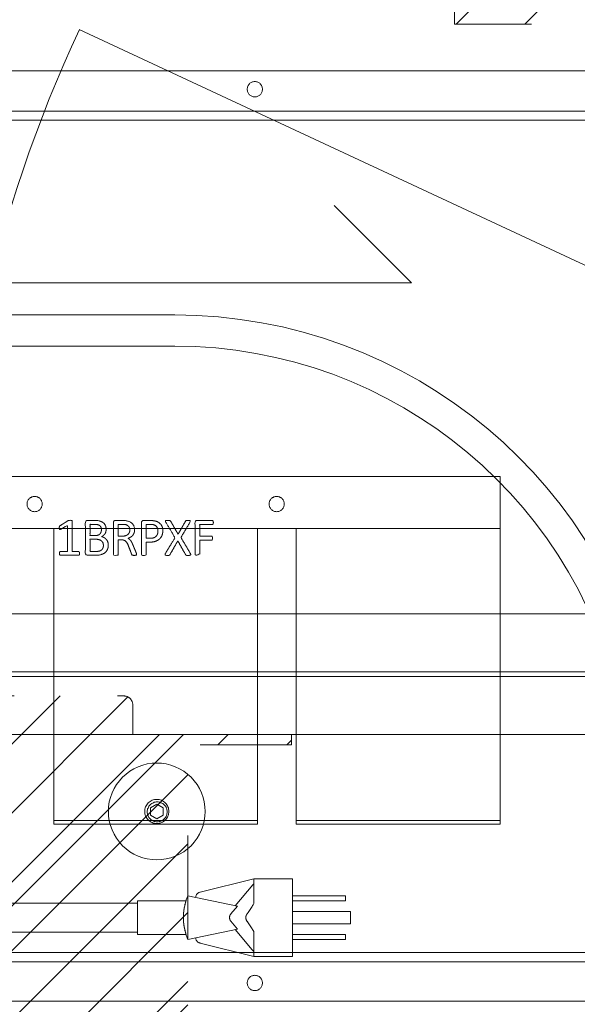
# Model space of a CAD drawing. Header units: inches. Extents: x -416 to -272, y -73 to 47.
# Tile 185 of 206: x -306.79 to -299.6, y -6.52 to 6.19. Entities that reach past the tile are written whole.
import ezdxf

# ---------------------------------------------------------------- set-up
doc = ezdxf.new("R2010")
doc.units = ezdxf.units.IN
doc.header["$LTSCALE"] = 32
doc.header["$MEASUREMENT"] = 0
doc.linetypes.add('Dash Style-1', pattern=[0.083328, 0.041656, -0.041672])
for name, color, linetype, lineweight in [('DashLine', 7, 'Continuous', 13), ('DashLineFill', 7, 'Dash Style-1', 13), ('Drawing', 7, 'Continuous', 18), ('Metal-Black', 7, 'Continuous', 18), ('None', 7, 'Continuous', 18), ('SolidLine', 7, 'Continuous', 15)]:
    doc.layers.add(name, color=color, linetype=linetype, lineweight=lineweight)
doc.layers.add('Metal_Black', color=7, linetype='Continuous', lineweight=18, true_color=0x4c4c4c)
pattern_1 = [(45, (0, 0), (-1.61302, 1.93572), []), (45, (-1.0608, 1.0608), (-0.472346, 0.416761), [])]

# ---------------------------------------------------------------- blocks, each defined once
blk = doc.blocks.new('Group-103')
at = {"layer": 'SolidLine'}
for q in [(42.004, -16.28), (31.004, -17.28)]:
    blk.add_line((30.004, -16.28), q, dxfattribs=at)
blk = doc.blocks.new('Group-104')
at = {"layer": 'SolidLine'}
blk.add_blockref('Group-103', (0, 0), dxfattribs=at)
blk = doc.blocks.new('1BP8DW-Leveler (2D)')
at = {"layer": 'DashLine', "flags": 128}
for points in [[(0.625, 0), (0.622, -0.061), (0.613, -0.122), (0.598, -0.181), (0.577, -0.239), (0.551, -0.295), (0.52, -0.347), (0.483, -0.396), (0.442, -0.442), (0.396, -0.483), (0.347, -0.52), (0.295, -0.551), (0.239, -0.577), (0.181, -0.598), (0.122, -0.613), (0.061, -0.622), (0, -0.625), (-0.061, -0.622), (-0.122, -0.613), (-0.181, -0.598), (-0.239, -0.577), (-0.295, -0.551), (-0.347, -0.52), (-0.396, -0.483), (-0.442, -0.442), (-0.483, -0.396), (-0.52, -0.347), (-0.551, -0.295), (-0.577, -0.239), (-0.598, -0.181), (-0.613, -0.122), (-0.622, -0.061), (-0.625, 0), (-0.622, 0.061), (-0.613, 0.122), (-0.598, 0.181), (-0.577, 0.239), (-0.551, 0.295), (-0.52, 0.347), (-0.483, 0.396), (-0.442, 0.442), (-0.396, 0.483), (-0.347, 0.52), (-0.295, 0.551), (-0.239, 0.577), (-0.181, 0.598), (-0.122, 0.613), (-0.061, 0.622), (0, 0.625), (0.061, 0.622), (0.122, 0.613), (0.181, 0.598), (0.239, 0.577), (0.295, 0.551), (0.347, 0.52), (0.396, 0.483), (0.442, 0.442), (0.483, 0.396), (0.52, 0.347), (0.551, 0.295), (0.577, 0.239), (0.598, 0.181), (0.613, 0.122), (0.622, 0.061)], [(0, 0.156), (0.015, 0.155), (0.03, 0.153), (0.045, 0.15), (0.06, 0.144), (0.074, 0.138), (0.087, 0.13), (0.099, 0.121), (0.11, 0.11), (0.121, 0.099), (0.13, 0.087), (0.138, 0.074), (0.144, 0.06), (0.15, 0.045), (0.153, 0.03), (0.155, 0.015), (0.156, 0), (0.155, -0.015), (0.153, -0.03), (0.15, -0.045), (0.144, -0.06), (0.138, -0.074), (0.13, -0.087), (0.121, -0.099), (0.11, -0.11), (0.099, -0.121), (0.087, -0.13), (0.074, -0.138), (0.06, -0.144), (0.045, -0.15), (0.03, -0.153), (0.015, -0.155), (0, -0.156), (-0.015, -0.155), (-0.03, -0.153), (-0.045, -0.15), (-0.06, -0.144), (-0.074, -0.138), (-0.087, -0.13), (-0.099, -0.121), (-0.11, -0.11), (-0.121, -0.099), (-0.13, -0.087), (-0.138, -0.074), (-0.144, -0.06), (-0.15, -0.045), (-0.153, -0.03), (-0.155, -0.015), (-0.156, 0), (-0.155, 0.015), (-0.153, 0.03), (-0.15, 0.045), (-0.144, 0.06), (-0.138, 0.074), (-0.13, 0.087), (-0.121, 0.099), (-0.11, 0.11), (-0.099, 0.121), (-0.087, 0.13), (-0.074, 0.138), (-0.06, 0.144), (-0.045, 0.15), (-0.03, 0.153), (-0.015, 0.155)], [(0, 0.094), (-0.081, 0.047), (-0.081, -0.047), (0, -0.094), (0.081, -0.047), (0.081, 0.047)]]:
    blk.add_lwpolyline(points, close=True, dxfattribs=at)
blk = doc.blocks.new('1BRPX9-Util_Bkt_Lg-N (2D)')
at = {"layer": 'DashLineFill', "linetype": 'Continuous', "lineweight": 13}
h = blk.add_hatch(dxfattribs=at)
h.set_pattern_fill('Steel', color=253, style=0, pattern_type=2)
h.set_pattern_definition(pattern_1)
edge = h.paths.add_edge_path()
edge.add_line((-4.469, 7.539), (-2.421, 7.539))
edge.add_line((-2.421, 7.539), (-2.421, 7.917))
edge.add_arc((-2.303, 7.917), 0.118, 90, 180, ccw=False)
edge.add_line((-2.303, 8.035), (2.303, 8.035))
edge.add_arc((2.303, 7.917), 0.118, 0, 90, ccw=False)
edge.add_line((2.421, 7.917), (2.421, 7.539))
edge.add_line((2.421, 7.539), (4.469, 7.539))
edge.add_line((4.469, 7.539), (4.469, 7.406))
edge.add_line((4.469, 7.406), (3.13, 7.406))
edge.add_line((3.13, 7.406), (3.13, -2.012))
edge.add_line((3.13, -2.012), (4.469, -2.012))
edge.add_line((4.469, -2.012), (4.469, -2.146))
edge.add_line((4.469, -2.146), (2.421, -2.146))
edge.add_line((2.421, -2.146), (2.421, -2.524))
edge.add_arc((2.303, -2.524), 0.118, 270, 360, ccw=False)
edge.add_line((2.303, -2.642), (-2.303, -2.642))
edge.add_arc((-2.303, -2.524), 0.118, 180, 270, ccw=False)
edge.add_line((-2.421, -2.524), (-2.421, -2.146))
edge.add_line((-2.421, -2.146), (-4.469, -2.146))
edge.add_line((-4.469, -2.146), (-4.469, -2.012))
edge.add_line((-4.469, -2.012), (-3.13, -2.012))
edge.add_line((-3.13, -2.012), (-3.13, 7.406))
edge.add_line((-3.13, 7.406), (-4.469, 7.406))
edge.add_line((-4.469, 7.406), (-4.469, 7.539))
at = {"layer": 'DashLineFill', "flags": 128}
blk.add_lwpolyline([(-4.469, 7.539), (-2.421, 7.539), (-2.421, 7.917, -0.414214), (-2.303, 8.035), (2.303, 8.035, -0.414214), (2.421, 7.917), (2.421, 7.539), (4.469, 7.539), (4.469, 7.406), (3.13, 7.406), (3.13, -2.012), (4.469, -2.012), (4.469, -2.146), (2.421, -2.146), (2.421, -2.524, -0.414214), (2.303, -2.642), (-2.303, -2.642, -0.414214), (-2.421, -2.524), (-2.421, -2.146), (-4.469, -2.146), (-4.469, -2.012), (-3.13, -2.012), (-3.13, 7.406), (-4.469, 7.406)], format="xyb", close=True, dxfattribs=at)
at = {"layer": 'SolidLine', "flags": 128}
blk.add_lwpolyline([(-2.736, -1.017), (-2.724, -1.018), (-2.711, -1.02), (-2.699, -1.023), (-2.687, -1.027), (-2.676, -1.032), (-2.665, -1.039), (-2.655, -1.046), (-2.645, -1.055), (-2.637, -1.064), (-2.629, -1.074), (-2.623, -1.085), (-2.618, -1.096), (-2.613, -1.108), (-2.61, -1.121), (-2.608, -1.133), (-2.608, -1.146), (-2.608, -1.158), (-2.61, -1.171), (-2.613, -1.183), (-2.618, -1.195), (-2.623, -1.206), (-2.629, -1.217), (-2.637, -1.227), (-2.645, -1.237), (-2.655, -1.245), (-2.665, -1.253), (-2.676, -1.259), (-2.687, -1.264), (-2.699, -1.269), (-2.711, -1.272), (-2.724, -1.274), (-2.736, -1.274), (-2.749, -1.274), (-2.761, -1.272), (-2.774, -1.269), (-2.785, -1.264), (-2.797, -1.259), (-2.808, -1.253), (-2.818, -1.245), (-2.827, -1.237), (-2.836, -1.227), (-2.843, -1.217), (-2.85, -1.206), (-2.855, -1.195), (-2.859, -1.183), (-2.862, -1.171), (-2.864, -1.158), (-2.865, -1.146), (-2.864, -1.133), (-2.862, -1.121), (-2.859, -1.108), (-2.855, -1.096), (-2.85, -1.085), (-2.843, -1.074), (-2.836, -1.064), (-2.827, -1.055), (-2.818, -1.046), (-2.808, -1.039), (-2.797, -1.032), (-2.785, -1.027), (-2.774, -1.023), (-2.761, -1.02), (-2.749, -1.018)], close=True, dxfattribs=at)
at = {"layer": 'Metal-Black', "color": 7}
blk.add_blockref('1BP8DW-Leveler (2D)', (-2.731, -1.151), dxfattribs=at)
blk = doc.blocks.new('Group-105')
at = {"layer": 'DashLine'}
blk.add_line((18.12, -12.008), (34.293, -19.549), dxfattribs=at)
at = {"layer": 'DashLine', "flags": 128}
blk.add_lwpolyline([(18.435, -10.453), (53.612, -10.453), (53.612, -11.201), (18.435, -11.201)], close=True, dxfattribs=at)
at = {"layer": 'DashLine'}
blk.add_arc((18.12, -12.008), 17.844, 335, 0, dxfattribs=at)
at = {"layer": 'SolidLine', "flags": 128}
for points in [[(0.787, -0.768), (71.26, -0.768), (71.26, -11.201), (0.787, -11.201)], [(18.12, -11.26), (35.965, -11.26), (35.965, -12.008), (18.12, -12.008)]]:
    blk.add_lwpolyline(points, close=True, dxfattribs=at)
at = {"layer": 'DashLine', "color": 7}
blk.add_blockref('1BRPX9-Util_Bkt_Lg-N (2D)', (36.024, -8.307), dxfattribs=at)
blk = doc.blocks.new('1BRPT6-LeftBeam (2D)')
at = {"layer": 'DashLineFill', "linetype": 'Continuous', "lineweight": 13}
h = blk.add_hatch(dxfattribs=at)
h.set_pattern_fill('Steel', color=253, style=0, pattern_type=2)
h.set_pattern_definition(pattern_1)
h.paths.add_polyline_path([(-1.85, 0.5), (20.472, 0.5), (20.472, -0.5), (-1.85, -0.5)])
at = {"layer": 'DashLineFill', "flags": 128}
blk.add_lwpolyline([(-1.85, 0.5), (20.472, 0.5), (20.472, -0.5), (-1.85, -0.5)], close=True, dxfattribs=at)
blk = doc.blocks.new('Group-106')
at = {"layer": 'None', "color": 7}
blk.add_blockref('1BRPT6-LeftBeam (2D)', (8.976, -20.118), dxfattribs=at)
blk = doc.blocks.new('Group-75')
at = {"layer": 'SolidLine'}
for p, q in [((-9.206, 0.523), (-9.706, 0.523)), ((-9.706, 0.523), (-9.706, -0.477)), ((-9.206, 0.523), (-9.206, 0.203)), ((-8.515, 0.352), (-9.206, 0.523)), ((-9.206, 0.46), (-9.201, 0.454)), ((-9.194, 0.445), (-9.201, 0.454)), ((-9.187, 0.437), (-9.194, 0.445)), ((-8.968, 0.176), (-9.187, 0.437)), ((-10.393, 0.304), (-10.393, 0.241)), ((-9.706, 0.304), (-10.393, 0.304)), ((-8.357, 0.304), (-8.995, 0.17)), ((-8.509, 0.35), (-8.515, 0.352)), ((-8.503, 0.348), (-8.509, 0.35)), ((-8.497, 0.345), (-8.503, 0.348)), ((-8.492, 0.342), (-8.497, 0.345)), ((-8.486, 0.338), (-8.492, 0.342)), ((-8.481, 0.334), (-8.486, 0.338)), ((-8.477, 0.329), (-8.481, 0.334)), ((-8.472, 0.324), (-8.477, 0.329)), ((-8.469, 0.319), (-8.472, 0.324)), ((-8.465, 0.313), (-8.469, 0.319)), ((-8.462, 0.308), (-8.465, 0.313)), ((-8.46, 0.302), (-8.462, 0.308)), ((-8.458, 0.295), (-8.46, 0.302)), ((-8.457, 0.289), (-8.458, 0.295)), ((-8.456, 0.283), (-8.457, 0.289)), ((-8.336, 0.25), (-8.357, 0.304)), ((-9.706, 0.241), (-10.393, 0.241)), ((-9.206, 0.203), (-9.199, 0.189)), ((-9.199, 0.189), (-9.192, 0.178)), ((-9.192, 0.178), (-9.185, 0.166)), ((-9.178, 0.153), (-9.185, 0.166)), ((-9.17, 0.141), (-9.178, 0.153)), ((-9.17, 0.141), (-9.153, 0.116)), ((-8.995, 0.17), (-8.911, 0.07)), ((-8.333, 0.241), (-8.336, 0.25)), ((-8.32, 0.194), (-8.336, 0.25)), ((-7.706, 0.241), (-8.333, 0.241)), ((-8.333, 0.24), (-8.333, 0.241)), ((-8.333, 0.24), (-8.33, 0.231)), ((-8.328, 0.225), (-8.33, 0.231)), ((-8.327, 0.221), (-8.328, 0.225)), ((-8.326, 0.217), (-8.327, 0.221)), ((-8.324, 0.212), (-8.326, 0.217)), ((-8.324, 0.212), (-8.322, 0.202)), ((-8.322, 0.202), (-8.32, 0.195)), ((-8.32, 0.194), (-8.319, 0.19)), ((-8.319, 0.19), (-8.32, 0.194)), ((-8.308, 0.138), (-8.32, 0.194)), ((-8.316, 0.177), (-8.319, 0.19)), ((-8.316, 0.177), (-8.313, 0.163)), ((-8.31, 0.148), (-8.313, 0.163)), ((-8.31, 0.148), (-8.308, 0.139)), ((-8.306, 0.124), (-8.308, 0.138)), ((-8.301, 0.08), (-8.308, 0.138)), ((-8.308, 0.137), (-8.307, 0.135)), ((-7.706, 0.241), (-7.706, -0.196)), ((-4.526, 0.21), (-7.706, 0.21)), ((-9.706, 0.101), (-10.456, 0.101)), ((-10.456, 0.101), (-10.456, -0.056)), ((-9.153, 0.116), (-9.135, 0.09)), ((-9.12, 0.07), (-9.135, 0.09)), ((-9.118, 0.067), (-9.12, 0.07)), ((-9.118, 0.067), (-9.115, 0.063)), ((-9.113, 0.058), (-9.115, 0.063)), ((-9.113, 0.058), (-9.111, 0.055)), ((-9.11, 0.052), (-9.111, 0.055)), ((-9.108, 0.046), (-9.11, 0.052)), ((-9.107, 0.043), (-9.108, 0.046)), ((-9.108, -0.001), (-9.107, 0.002)), ((-9.106, 0.039), (-9.107, 0.043)), ((-9.107, 0.002), (-9.106, 0.006)), ((-9.105, 0.036), (-9.106, 0.039)), ((-9.106, 0.006), (-9.105, 0.009)), ((-9.105, 0.033), (-9.105, 0.036)), ((-9.104, 0.029), (-9.105, 0.033)), ((-9.105, 0.012), (-9.104, 0.016)), ((-9.105, 0.009), (-9.105, 0.012)), ((-9.104, 0.026), (-9.104, 0.029)), ((-9.104, 0.023), (-9.104, 0.026)), ((-9.104, 0.019), (-9.104, 0.023)), ((-9.104, 0.016), (-9.104, 0.019)), ((-8.909, 0.067), (-8.911, 0.07)), ((-8.909, 0.067), (-8.907, 0.064)), ((-8.907, 0.064), (-8.905, 0.061)), ((-8.905, 0.061), (-8.903, 0.058)), ((-8.902, 0.055), (-8.903, 0.058)), ((-8.902, 0.055), (-8.9, 0.052)), ((-8.9, 0.052), (-8.899, 0.049)), ((-8.897, 0.046), (-8.899, 0.049)), ((-8.896, 0.043), (-8.897, 0.046)), ((-8.896, 0.002), (-8.897, -0.001)), ((-8.896, 0.043), (-8.896, 0.039)), ((-8.896, 0.039), (-8.895, 0.036)), ((-8.895, 0.009), (-8.896, 0.006)), ((-8.896, 0.006), (-8.896, 0.002)), ((-8.894, 0.033), (-8.895, 0.036)), ((-8.894, 0.012), (-8.895, 0.009)), ((-8.894, 0.029), (-8.894, 0.033)), ((-8.894, 0.029), (-8.894, 0.026)), ((-8.894, 0.026), (-8.894, 0.023)), ((-8.894, 0.023), (-8.894, 0.019)), ((-8.894, 0.016), (-8.894, 0.019)), ((-8.894, 0.016), (-8.894, 0.012)), ((-8.306, 0.124), (-8.304, 0.115)), ((-8.303, 0.106), (-8.304, 0.115)), ((-8.302, 0.097), (-8.303, 0.106)), ((-8.301, 0.08), (-8.302, 0.097)), ((-8.301, 0.079), (-8.301, 0.08)), ((-8.301, 0.08), (-8.298, 0.023)), ((-8.3, 0.07), (-8.301, 0.079)), ((-8.301, -0.035), (-8.298, 0.023)), ((-8.299, 0.061), (-8.3, 0.07)), ((-8.299, 0.051), (-8.299, 0.061)), ((-8.299, 0.042), (-8.299, 0.051)), ((-8.298, 0.032), (-8.299, 0.042)), ((-8.299, 0.003), (-8.298, 0.013)), ((-8.299, -0.006), (-8.299, 0.003)), ((-8.298, 0.023), (-8.298, 0.032)), ((-8.298, 0.013), (-8.298, 0.023)), ((-9.706, -0.056), (-10.456, -0.056)), ((-9.185, -0.121), (-9.192, -0.133)), ((-9.185, -0.121), (-9.178, -0.108)), ((-9.17, -0.096), (-9.178, -0.108)), ((-9.17, -0.096), (-9.153, -0.071)), ((-9.153, -0.071), (-9.135, -0.045)), ((-9.12, -0.025), (-9.135, -0.045)), ((-9.12, -0.025), (-9.118, -0.022)), ((-9.118, -0.022), (-9.116, -0.019)), ((-9.115, -0.018), (-9.116, -0.019)), ((-9.113, -0.013), (-9.115, -0.018)), ((-9.113, -0.013), (-9.111, -0.01)), ((-9.111, -0.01), (-9.11, -0.007)), ((-9.11, -0.007), (-9.109, -0.004)), ((-9.108, -0.001), (-9.109, -0.004)), ((-8.911, -0.025), (-8.995, -0.125)), ((-8.995, -0.125), (-8.357, -0.259)), ((-8.909, -0.022), (-8.911, -0.025)), ((-8.907, -0.019), (-8.909, -0.022)), ((-8.907, -0.019), (-8.905, -0.016)), ((-8.903, -0.013), (-8.905, -0.016)), ((-8.902, -0.01), (-8.903, -0.013)), ((-8.9, -0.007), (-8.902, -0.01)), ((-8.899, -0.004), (-8.9, -0.007)), ((-8.897, -0.001), (-8.899, -0.004)), ((-8.32, -0.149), (-8.308, -0.093)), ((-8.313, -0.118), (-8.316, -0.132)), ((-8.31, -0.103), (-8.313, -0.118)), ((-8.31, -0.103), (-8.308, -0.093)), ((-8.308, -0.093), (-8.301, -0.035)), ((-8.308, -0.093), (-8.306, -0.078)), ((-8.306, -0.078), (-8.304, -0.07)), ((-8.304, -0.07), (-8.303, -0.061)), ((-8.303, -0.061), (-8.302, -0.052)), ((-8.302, -0.052), (-8.301, -0.035)), ((-8.301, -0.035), (-8.3, -0.025)), ((-8.3, -0.025), (-8.299, -0.015)), ((-8.299, -0.015), (-8.299, -0.006)), ((-10.393, -0.196), (-10.393, -0.259)), ((-9.706, -0.196), (-10.393, -0.196)), ((-9.199, -0.144), (-9.206, -0.158)), ((-9.206, -0.477), (-9.206, -0.158)), ((-9.199, -0.144), (-9.192, -0.133)), ((-9.194, -0.4), (-8.968, -0.131)), ((-8.46, -0.256), (-8.458, -0.25)), ((-8.458, -0.25), (-8.457, -0.244)), ((-8.457, -0.244), (-8.456, -0.238)), ((-8.357, -0.259), (-8.336, -0.205)), ((-8.336, -0.205), (-8.32, -0.149)), ((-8.336, -0.205), (-8.333, -0.196)), ((-8.333, -0.196), (-8.332, -0.193)), ((-7.706, -0.196), (-8.333, -0.196)), ((-8.332, -0.193), (-8.331, -0.189)), ((-8.33, -0.186), (-8.331, -0.189)), ((-8.328, -0.18), (-8.33, -0.186)), ((-8.327, -0.176), (-8.328, -0.18)), ((-8.327, -0.176), (-8.324, -0.167)), ((-8.324, -0.167), (-8.322, -0.157)), ((-8.32, -0.15), (-8.322, -0.157)), ((-8.319, -0.145), (-8.32, -0.149)), ((-8.32, -0.149), (-8.319, -0.145)), ((-8.319, -0.145), (-8.316, -0.132)), ((-4.526, -0.165), (-7.706, -0.165)), ((-9.706, -0.259), (-10.393, -0.259)), ((-9.206, -0.477), (-8.515, -0.307)), ((-8.515, -0.307), (-8.509, -0.305)), ((-8.509, -0.305), (-8.503, -0.303)), ((-8.503, -0.303), (-8.497, -0.3)), ((-8.497, -0.3), (-8.492, -0.297)), ((-8.492, -0.297), (-8.486, -0.293)), ((-8.486, -0.293), (-8.481, -0.289)), ((-8.481, -0.289), (-8.477, -0.284)), ((-8.477, -0.284), (-8.472, -0.279)), ((-8.472, -0.279), (-8.469, -0.274)), ((-8.469, -0.274), (-8.465, -0.268)), ((-8.465, -0.268), (-8.462, -0.263)), ((-8.462, -0.263), (-8.46, -0.256)), ((-9.206, -0.477), (-9.706, -0.477)), ((-9.206, -0.415), (-9.201, -0.408)), ((-9.194, -0.4), (-9.201, -0.408))]:
    blk.add_line(p, q, dxfattribs=at)
blk = doc.blocks.new('MP-Plug (2D)')
at = {"layer": 'SolidLine', "color": 7}
blk.add_blockref('Group-75', (0, 0), dxfattribs=at)
blk = doc.blocks.new('Group-76')
at = {"layer": 'Metal_Black', "color": 7}
for points, knots in [([(5.781, -1.714), (5.773, -1.714), (5.759, -1.711), (5.757, -1.703), (5.757, -1.584), (5.757, -1.465), (5.758, -1.461), (5.764, -1.457), (5.773, -1.455), (5.786, -1.455), (5.795, -1.457), (5.801, -1.459), (5.805, -1.465), (5.805, -1.513), (5.805, -1.56), (5.974, -1.56), (6.144, -1.56), (6.118, -1.517), (6.093, -1.474), (6.091, -1.468), (6.089, -1.459), (6.093, -1.455), (6.104, -1.453), (6.116, -1.453), (6.126, -1.453), (6.131, -1.455), (6.135, -1.459), (6.137, -1.463), (6.17, -1.514), (6.203, -1.566), (6.205, -1.568), (6.205, -1.572), (6.207, -1.577), (6.207, -1.594), (6.207, -1.612), (6.203, -1.618), (6.2, -1.62), (6.001, -1.62), (5.805, -1.62), (5.805, -1.66), (5.805, -1.704), (5.801, -1.708), (5.795, -1.712), (5.786, -1.714), (5.781, -1.714)], [0, 0, 0, 0.00261, 0.007831, 0.010441, 0.176195, 0.178805, 0.181415, 0.184026, 0.186636, 0.188594, 0.190551, 0.192509, 0.194467, 0.244389, 0.244389, 0.424498, 0.424498, 0.47805, 0.47805, 0.484241, 0.490432, 0.496622, 0.502813, 0.507071, 0.510941, 0.514811, 0.518682, 0.518682, 0.576295, 0.576295, 0.578743, 0.58119, 0.583638, 0.590247, 0.593184, 0.596122, 0.599059, 0.911881, 0.911881, 0.976501, 0.982376, 0.988251, 0.994125, 1, 1, 1]), ([(5.886, -2.085), (5.864, -2.085), (5.829, -2.074), (5.799, -2.055), (5.779, -2.028), (5.757, -1.978), (5.757, -1.871), (5.757, -1.804), (5.768, -1.789), (5.981, -1.789), (6.194, -1.789), (6.205, -1.804), (6.205, -1.862), (6.205, -1.954), (6.188, -2.005), (6.161, -2.039), (6.118, -2.057), (6.076, -2.057), (6.046, -2.05), (6.022, -2.035), (6.002, -2.011), (5.997, -1.998), (5.993, -2.016), (5.974, -2.048), (5.947, -2.072), (5.908, -2.085), (5.886, -2.085)], [0, 0, 0, 0.031455, 0.06291, 0.094366, 0.125821, 0.188731, 0.266159, 0.275837, 0.285516, 0.435531, 0.44521, 0.454888, 0.521427, 0.574659, 0.627891, 0.681123, 0.734355, 0.762747, 0.791139, 0.819531, 0.847924, 0.847924, 0.885943, 0.923962, 0.961981, 1, 1, 1]), ([(5.882, -2.022), (5.902, -2.022), (5.932, -2.009), (5.952, -1.985), (5.963, -1.948), (5.963, -1.885), (5.963, -1.849), (5.885, -1.849), (5.806, -1.849), (5.806, -1.892), (5.806, -1.976), (5.834, -2.009), (5.864, -2.022), (5.882, -2.022)], [0, 0, 0, 0.079156, 0.158312, 0.237468, 0.316624, 0.419526, 0.419526, 0.643799, 0.643799, 0.767809, 0.883905, 0.941952, 1, 1, 1]), ([(6.085, -1.996), (6.102, -1.996), (6.128, -1.987), (6.146, -1.967), (6.155, -1.935), (6.155, -1.88), (6.155, -1.849), (6.083, -1.849), (6.011, -1.849), (6.011, -1.883), (6.011, -1.939), (6.022, -1.968), (6.043, -1.987), (6.07, -1.996), (6.085, -1.996)], [0, 0, 0, 0.074499, 0.148998, 0.223496, 0.297995, 0.395417, 0.395417, 0.61891, 0.61891, 0.724928, 0.793696, 0.862464, 0.931232, 1, 1, 1]), ([(5.766, -2.451), (5.762, -2.451), (5.758, -2.449), (5.757, -2.442), (5.755, -2.429), (5.755, -2.41), (5.757, -2.399), (5.758, -2.392), (5.764, -2.388), (5.77, -2.386), (5.822, -2.366), (5.875, -2.346), (5.893, -2.339), (5.923, -2.324), (5.945, -2.302), (5.956, -2.272), (5.956, -2.232), (5.956, -2.213), (5.861, -2.213), (5.762, -2.213), (5.758, -2.209), (5.757, -2.202), (5.755, -2.191), (5.755, -2.174), (5.757, -2.163), (5.758, -2.156), (5.762, -2.152), (5.973, -2.152), (6.194, -2.152), (6.205, -2.167), (6.205, -2.222), (6.205, -2.287), (6.203, -2.309), (6.201, -2.318), (6.198, -2.344), (6.177, -2.385), (6.148, -2.41), (6.109, -2.425), (6.065, -2.425), (6.028, -2.412), (6, -2.39), (5.982, -2.357), (5.974, -2.339), (5.969, -2.35), (5.954, -2.368), (5.934, -2.383), (5.906, -2.396), (5.89, -2.403), (5.841, -2.423), (5.792, -2.444), (5.779, -2.449), (5.768, -2.451), (5.766, -2.451)], [0, 0, 0, 0.004018, 0.008035, 0.012053, 0.01607, 0.020088, 0.024105, 0.028123, 0.03214, 0.03214, 0.070951, 0.070951, 0.084634, 0.098317, 0.112001, 0.125684, 0.138745, 0.138745, 0.202807, 0.205295, 0.207782, 0.21027, 0.212758, 0.214748, 0.216739, 0.218729, 0.220719, 0.332671, 0.339637, 0.346603, 0.391882, 0.407555, 0.423229, 0.423229, 0.466696, 0.510164, 0.553631, 0.597099, 0.640566, 0.684033, 0.727501, 0.770968, 0.770968, 0.798042, 0.825115, 0.852188, 0.879262, 0.879262, 0.958132, 0.958132, 0.979066, 1, 1, 1]), ([(6.08, -2.363), (6.107, -2.363), (6.142, -2.339), (6.152, -2.311), (6.153, -2.302), (6.155, -2.279), (6.155, -2.238), (6.155, -2.213), (6.08, -2.213), (6.004, -2.213), (6.004, -2.242), (6.004, -2.294), (6.015, -2.327), (6.037, -2.351), (6.065, -2.363), (6.08, -2.363)], [0, 0, 0, 0.142515, 0.285031, 0.285031, 0.330993, 0.376955, 0.445899, 0.445899, 0.655281, 0.655281, 0.734439, 0.800829, 0.867219, 0.93361, 1, 1, 1]), ([(6.074, -2.789), (6.039, -2.789), (5.985, -2.767), (5.949, -2.726), (5.926, -2.667), (5.926, -2.6), (5.926, -2.575), (5.846, -2.575), (5.762, -2.575), (5.758, -2.571), (5.757, -2.564), (5.755, -2.553), (5.755, -2.536), (5.757, -2.525), (5.758, -2.518), (5.762, -2.514), (5.973, -2.514), (6.192, -2.514), (6.205, -2.529), (6.205, -2.586), (6.205, -2.649), (6.201, -2.675), (6.194, -2.712), (6.172, -2.748), (6.141, -2.776), (6.098, -2.789), (6.074, -2.789)], [0, 0, 0, 0.066268, 0.132535, 0.198803, 0.26507, 0.303966, 0.303966, 0.429297, 0.43506, 0.440822, 0.446584, 0.452347, 0.456957, 0.461567, 0.466177, 0.470786, 0.728938, 0.745073, 0.761208, 0.845107, 0.870922, 0.896738, 0.922553, 0.948369, 0.974184, 1, 1, 1]), ([(6.069, -2.726), (6.096, -2.726), (6.133, -2.706), (6.15, -2.676), (6.155, -2.645), (6.155, -2.602), (6.155, -2.575), (6.066, -2.575), (5.976, -2.575), (5.976, -2.602), (5.976, -2.654), (5.989, -2.691), (6.015, -2.715), (6.048, -2.726), (6.069, -2.726)], [0, 0, 0, 0.053098, 0.106195, 0.159293, 0.212391, 0.297937, 0.297937, 0.584068, 0.584068, 0.669615, 0.752211, 0.834807, 0.917404, 1, 1, 1]), ([(5.779, -3.145), (5.771, -3.148), (5.762, -3.15), (5.757, -3.145), (5.755, -3.13), (5.755, -3.11), (5.755, -3.095), (5.758, -3.087), (5.762, -3.084), (5.766, -3.082), (5.854, -3.032), (5.943, -2.982), (5.854, -2.932), (5.766, -2.882), (5.762, -2.881), (5.758, -2.875), (5.755, -2.87), (5.755, -2.854), (5.755, -2.835), (5.758, -2.815), (5.771, -2.818), (5.779, -2.822), (5.881, -2.883), (5.984, -2.945), (6.083, -2.886), (6.183, -2.827), (6.19, -2.823), (6.204, -2.821), (6.207, -2.84), (6.207, -2.864), (6.205, -2.877), (6.203, -2.884), (6.198, -2.888), (6.196, -2.89), (6.112, -2.938), (6.028, -2.986), (6.112, -3.034), (6.196, -3.082), (6.198, -3.084), (6.203, -3.085), (6.205, -3.093), (6.207, -3.104), (6.207, -3.126), (6.204, -3.145), (6.19, -3.143), (6.183, -3.139), (6.084, -3.081), (5.985, -3.023), (5.882, -3.084), (5.779, -3.145)], [0, 0, 0, 0.005797, 0.011593, 0.01739, 0.023187, 0.027776, 0.031157, 0.034538, 0.03792, 0.03792, 0.121199, 0.121199, 0.204479, 0.204479, 0.20786, 0.211241, 0.214623, 0.219212, 0.225008, 0.236602, 0.242398, 0.242398, 0.326423, 0.326423, 0.407782, 0.407782, 0.413578, 0.425171, 0.430968, 0.435937, 0.440905, 0.445874, 0.450842, 0.450842, 0.634953, 0.634953, 0.819063, 0.819063, 0.824031, 0.829, 0.833968, 0.838937, 0.843905, 0.853843, 0.858811, 0.858811, 0.927786, 0.927786, 1, 1, 1]), ([(6.179, -3.441), (6.172, -3.441), (6.163, -3.439), (6.157, -3.435), (6.153, -3.432), (6.153, -3.347), (6.153, -3.265), (6.078, -3.265), (6.002, -3.265), (6.002, -3.343), (6.002, -3.422), (5.998, -3.426), (5.993, -3.43), (5.984, -3.432), (5.971, -3.432), (5.961, -3.43), (5.956, -3.426), (5.952, -3.422), (5.952, -3.343), (5.952, -3.265), (5.859, -3.265), (5.764, -3.265), (5.758, -3.262), (5.757, -3.254), (5.755, -3.243), (5.755, -3.227), (5.757, -3.216), (5.758, -3.208), (5.764, -3.205), (5.973, -3.205), (6.194, -3.205), (6.205, -3.219), (6.205, -3.327), (6.205, -3.432), (6.201, -3.435), (6.196, -3.439), (6.185, -3.441), (6.179, -3.441)], [0, 0, 0, 0.005582, 0.011164, 0.016746, 0.022328, 0.14513, 0.14513, 0.259559, 0.259559, 0.376779, 0.37957, 0.382361, 0.385152, 0.387943, 0.390037, 0.39213, 0.394223, 0.396316, 0.484232, 0.484232, 0.589939, 0.592032, 0.594126, 0.596219, 0.598312, 0.599987, 0.601661, 0.603336, 0.605011, 0.7934, 0.805122, 0.816844, 0.976556, 0.982417, 0.988278, 0.994139, 1, 1, 1])]:
    blk.add_open_spline(points, degree=2, knots=knots, dxfattribs=at)
blk = doc.blocks.new('1BRPXF_Power_Pantry_30x12_Cred (2D)')
at = {"layer": 'DashLine', "flags": 128}
for points in [[(0, 11.929, -0.414214), (3.071, 15), (8.937, 15, -0.414214), (12.008, 11.929), (12.008, -11.929, -0.414214), (8.937, -15), (3.071, -15, -0.414214), (0, -11.929)], [(0.629, 11.929, -0.414214), (3.109, 14.409), (8.891, 14.409, -0.414214), (11.371, 11.929), (11.371, -11.929, -0.414214), (8.891, -14.409), (3.109, -14.409, -0.414214), (0.629, -11.929)], [(3.663, -9.133), (3.594, -8.738, 0.36397), (8.456, -2.942), (8.456, 2.942, 0.36397), (3.594, 8.738), (3.663, 9.133, -0.36397), (8.858, 2.942), (8.858, -2.942, -0.36397)]]:
    blk.add_lwpolyline(points, format="xyb", close=True, dxfattribs=at)
at = {"layer": 'DashLine', "transparency": 33554687, "flags": 128}
blk.add_lwpolyline([(0.51, 11.929, -0.414214), (3.109, 14.528), (8.891, 14.528, -0.414214), (11.489, 11.929), (11.489, -11.929, -0.414214), (8.891, -14.528), (3.109, -14.528, -0.414214), (0.51, -11.929)], format="xyb", close=True, dxfattribs=at)
at = {"layer": 'DashLine', "flags": 128}
for points in [[(0.236, -4.075), (0.227, -4.074), (0.217, -4.073), (0.208, -4.071), (0.199, -4.067), (0.19, -4.063), (0.182, -4.058), (0.174, -4.052), (0.167, -4.046), (0.16, -4.039), (0.154, -4.031), (0.149, -4.023), (0.145, -4.014), (0.142, -4.005), (0.14, -3.996), (0.138, -3.986), (0.138, -3.976), (0.138, -3.967), (0.14, -3.957), (0.142, -3.948), (0.145, -3.939), (0.149, -3.93), (0.154, -3.922), (0.16, -3.914), (0.167, -3.907), (0.174, -3.9), (0.182, -3.895), (0.19, -3.89), (0.199, -3.885), (0.208, -3.882), (0.217, -3.88), (0.227, -3.878), (0.236, -3.878), (0.246, -3.878), (0.255, -3.88), (0.265, -3.882), (0.274, -3.885), (0.283, -3.89), (0.291, -3.895), (0.299, -3.9), (0.306, -3.907), (0.312, -3.914), (0.318, -3.922), (0.323, -3.93), (0.327, -3.939), (0.33, -3.948), (0.333, -3.957), (0.334, -3.967), (0.335, -3.976), (0.334, -3.986), (0.333, -3.996), (0.33, -4.005), (0.327, -4.014), (0.323, -4.023), (0.318, -4.031), (0.312, -4.039), (0.306, -4.046), (0.299, -4.052), (0.291, -4.058), (0.283, -4.063), (0.274, -4.067), (0.265, -4.071), (0.255, -4.073), (0.246, -4.074)], [(11.772, -4.075), (11.762, -4.074), (11.752, -4.073), (11.743, -4.071), (11.734, -4.067), (11.725, -4.063), (11.717, -4.058), (11.709, -4.052), (11.702, -4.046), (11.696, -4.039), (11.69, -4.031), (11.685, -4.023), (11.681, -4.014), (11.677, -4.005), (11.675, -3.996), (11.674, -3.986), (11.673, -3.976), (11.674, -3.967), (11.675, -3.957), (11.677, -3.948), (11.681, -3.939), (11.685, -3.93), (11.69, -3.922), (11.696, -3.914), (11.702, -3.907), (11.709, -3.9), (11.717, -3.895), (11.725, -3.89), (11.734, -3.885), (11.743, -3.882), (11.752, -3.88), (11.762, -3.878), (11.772, -3.878), (11.781, -3.878), (11.791, -3.88), (11.8, -3.882), (11.809, -3.885), (11.818, -3.89), (11.826, -3.895), (11.834, -3.9), (11.841, -3.907), (11.848, -3.914), (11.853, -3.922), (11.858, -3.93), (11.863, -3.939), (11.866, -3.948), (11.868, -3.957), (11.87, -3.967), (11.87, -3.976), (11.87, -3.986), (11.868, -3.996), (11.866, -4.005), (11.863, -4.014), (11.858, -4.023), (11.853, -4.031), (11.848, -4.039), (11.841, -4.046), (11.834, -4.052), (11.826, -4.058), (11.818, -4.063), (11.809, -4.067), (11.8, -4.071), (11.791, -4.073), (11.781, -4.074)]]:
    blk.add_lwpolyline(points, close=True, dxfattribs=at)
at = {"layer": 'Metal_Black', "color": 7}
blk.add_blockref('Group-76', (0, 0), dxfattribs=at)
blk = doc.blocks.new('CatalystWireManager (2D)')
at = {"layer": 'DashLine'}
for p, q in [((6.008, 0), (-6, 0)), ((6.008, -4.488), (6.008, 0)), ((-6, -0.672), (6.008, -0.672)), ((0.25, -0.672), (0.25, -4.488)), ((2.875, -4.488), (2.875, -0.672)), ((3.375, -0.672), (3.375, -4.488)), ((2.875, -4.439), (0.25, -4.439)), ((6.008, -4.439), (3.375, -4.439)), ((0.25, -4.488), (2.875, -4.488)), ((3.375, -4.488), (6.008, -4.488))]:
    blk.add_line(p, q, dxfattribs=at)
at = {"layer": 'DashLine', "flags": 128}
for points in [[(0, -0.453), (-0.01, -0.452), (-0.019, -0.451), (-0.029, -0.449), (-0.038, -0.445), (-0.046, -0.441), (-0.055, -0.436), (-0.062, -0.43), (-0.07, -0.424), (-0.076, -0.417), (-0.082, -0.409), (-0.087, -0.401), (-0.091, -0.392), (-0.094, -0.383), (-0.097, -0.374), (-0.098, -0.364), (-0.098, -0.354), (-0.098, -0.345), (-0.097, -0.335), (-0.094, -0.326), (-0.091, -0.317), (-0.087, -0.308), (-0.082, -0.3), (-0.076, -0.292), (-0.07, -0.285), (-0.062, -0.278), (-0.055, -0.272), (-0.046, -0.268), (-0.038, -0.263), (-0.029, -0.26), (-0.019, -0.258), (-0.01, -0.256), (0, -0.256), (0.01, -0.256), (0.019, -0.258), (0.029, -0.26), (0.038, -0.263), (0.046, -0.268), (0.055, -0.272), (0.062, -0.278), (0.07, -0.285), (0.076, -0.292), (0.082, -0.3), (0.087, -0.308), (0.091, -0.317), (0.094, -0.326), (0.097, -0.335), (0.098, -0.345), (0.098, -0.354), (0.098, -0.364), (0.097, -0.374), (0.094, -0.383), (0.091, -0.392), (0.087, -0.401), (0.082, -0.409), (0.076, -0.417), (0.07, -0.424), (0.062, -0.43), (0.055, -0.436), (0.046, -0.441), (0.038, -0.445), (0.029, -0.449), (0.019, -0.451), (0.01, -0.452)], [(3.125, -0.453), (3.115, -0.452), (3.106, -0.451), (3.096, -0.449), (3.087, -0.445), (3.079, -0.441), (3.07, -0.436), (3.063, -0.43), (3.055, -0.424), (3.049, -0.417), (3.043, -0.409), (3.038, -0.401), (3.034, -0.392), (3.031, -0.383), (3.028, -0.374), (3.027, -0.364), (3.027, -0.354), (3.027, -0.345), (3.028, -0.335), (3.031, -0.326), (3.034, -0.317), (3.038, -0.308), (3.043, -0.3), (3.049, -0.292), (3.055, -0.285), (3.063, -0.278), (3.07, -0.272), (3.079, -0.268), (3.087, -0.263), (3.096, -0.26), (3.106, -0.258), (3.115, -0.256), (3.125, -0.256), (3.135, -0.256), (3.144, -0.258), (3.154, -0.26), (3.163, -0.263), (3.171, -0.268), (3.18, -0.272), (3.187, -0.278), (3.195, -0.285), (3.201, -0.292), (3.207, -0.3), (3.212, -0.308), (3.216, -0.317), (3.219, -0.326), (3.222, -0.335), (3.223, -0.345), (3.223, -0.354), (3.223, -0.364), (3.222, -0.374), (3.219, -0.383), (3.216, -0.392), (3.212, -0.401), (3.207, -0.409), (3.201, -0.417), (3.195, -0.424), (3.187, -0.43), (3.18, -0.436), (3.171, -0.441), (3.163, -0.445), (3.154, -0.449), (3.144, -0.451), (3.135, -0.452)]]:
    blk.add_lwpolyline(points, close=True, dxfattribs=at)
blk = doc.blocks.new('Group-107')
at = {"layer": 'None'}
for name in ['Group-105', 'Group-104']:
    blk.add_blockref(name, (0, 0), dxfattribs=at)
blk.add_blockref('Group-106', (0, 0), dxfattribs=at)
at = {"layer": 'None', "color": 7}
for name, p, rotation in [('1BRPXF_Power_Pantry_30x12_Cred (2D)', (36.004, -7.008), 270), ('CatalystWireManager (2D)', (34.87, -13.78), 180)]:
    blk.add_blockref(name, p, dxfattribs=dict(at, rotation=rotation))
blk.add_blockref('MP-Plug (2D)', (41.248, -8.11), dxfattribs=at)
blk = doc.blocks.new('SL Credenza Desk (2D)-3')
at = {"layer": 'None'}
blk.add_blockref('Group-107', (0, 0), dxfattribs=at)
at = {"layer": 'Drawing', "color": 0, "flags": 1}
for tag in ['Tag', 'Catalog', 'Custom', 'FinishGroup', 'Discount', 'Item2', 'Item3', 'Item6', 'Item8', 'Item9', 'Item10', 'Item12', 'Item13', 'Item16', 'Item18', 'Item19', 'Item20', 'Item21', 'Item22', 'Item23', 'Item24', 'Item25', 'Option1', 'Option2', 'Option3', 'Option4', 'Option5', 'Option6', 'Option7', 'Option8', 'Option9', 'Option10', 'Option11', 'Option12', 'Item1', 'Item4', 'Item5', 'Item7', 'Item11', 'Item14', 'Item15', 'Item17']:
    blk.add_attdef(tag, (15.719, 1.485), '', height=0.00709, dxfattribs=at)
blk = doc.blocks.new('Group-108')
at = {"layer": 'Drawing', "rotation": 180}
blk.add_blockref('SL Credenza Desk (2D)-3', (87.727, 1.485), dxfattribs=at)
at = {"layer": 'Drawing', "color": 0, "flags": 1}
for tag in ['Tag', 'Catalog', 'Custom', 'FinishGroup', 'Discount', 'Item2', 'Item3', 'Item6', 'Item8', 'Item9', 'Item10', 'Item12', 'Item13', 'Item16', 'Item18', 'Item19', 'Item20', 'Item21', 'Item22', 'Item23', 'Item24', 'Item25', 'Option1', 'Option2', 'Option3', 'Option4', 'Option5', 'Option6', 'Option7', 'Option8', 'Option9', 'Option10', 'Option11', 'Option12', 'Item1', 'Item4', 'Item5', 'Item7', 'Item11', 'Item14', 'Item15', 'Item17']:
    blk.add_attdef(tag, (15.719, 1.485), '', height=0.00709, dxfattribs=at)

msp = doc.modelspace()

# ---------------------------------------------------------------- block references
at = {"layer": 'Drawing', "color": 7}
msp.add_blockref('Group-108', (-359.459, -14.977), dxfattribs=at)

doc.saveas('drawing.dxf')
